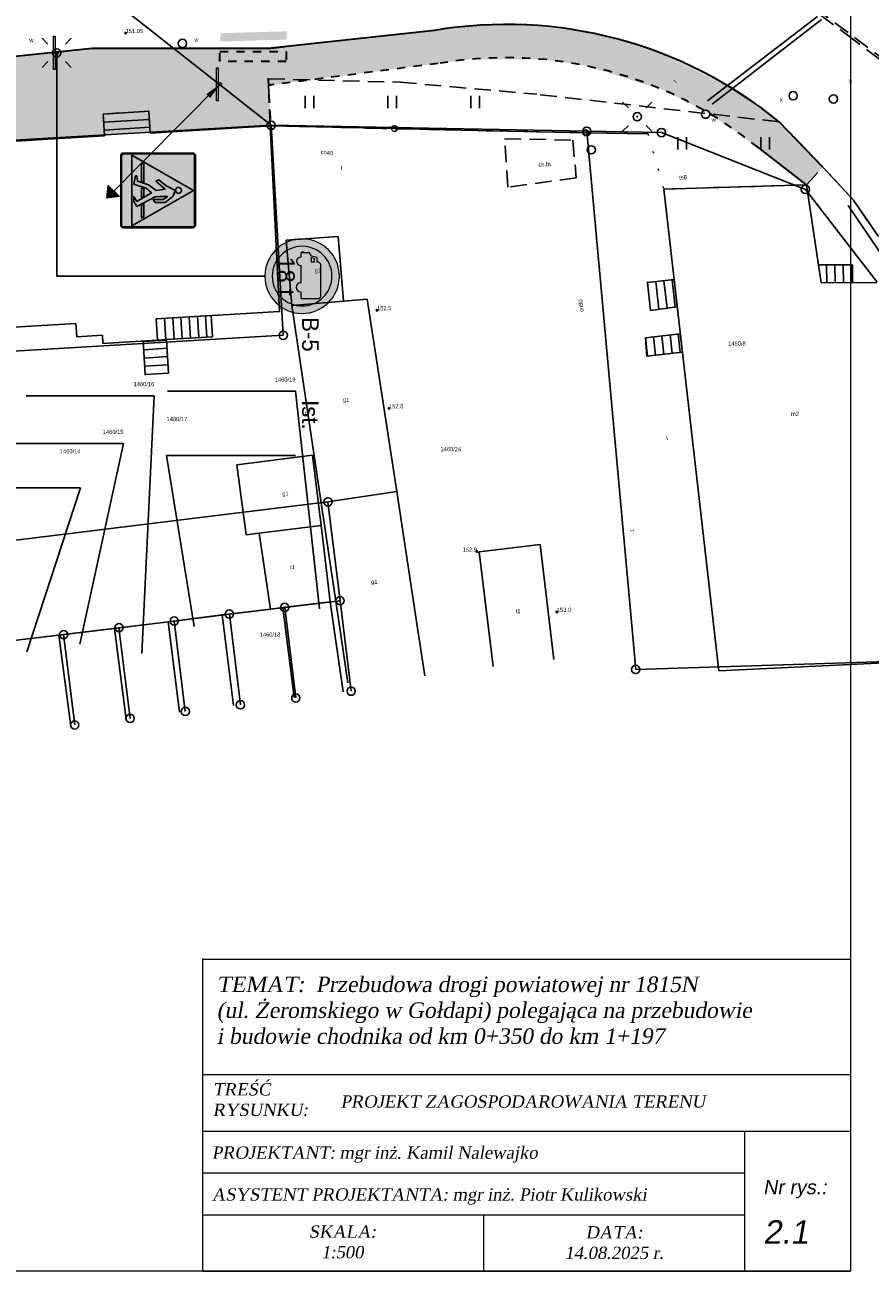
# Model space of a CAD drawing. Extents: x 7583285 to 7585126, y 6019995 to 6020809.
# Tile 45 of 54: x 7584459 to 7584510, y 6020644 to 6020719. Entities that reach past the tile are written whole.
import ezdxf
from ezdxf import colors
from ezdxf.entities.mleader import LeaderData, LeaderLine
from ezdxf.enums import TextEntityAlignment as Align
from ezdxf.math import Vec2, Vec3

# ---------------------------------------------------------------- set-up
doc = ezdxf.new("R2010")
doc.units = 0
doc.header["$MEASUREMENT"] = 0
for name, pattern in [('1_14', [1, 0, -1]), ('1_OTKC', [1.5, 1, -0.5]), ('1_OTKJ', [2, 1.5, -0.5]), ('1_OTKK', [0]), ('1_OTZI', [1.5, 1, -0.5]), ('1_OTZT', [1.5, 1, -0.5]), ('3', [1, 0.5, -0.5]), ('3_EGBN', [0]), ('3_EGBS', [0]), ('3_EGBSG', [0]), ('3_EGBU_A', [0]), ('4_SULO', [0])]:
    doc.linetypes.add(name, pattern=pattern)
doc.layers.get('0').update_dxf_attribs({"linetype": 'CONTINUOUS', "lineweight": 5})
for name, color, linetype, lineweight in [('0 Krawężnik ', 1, 'CONTINUOUS', 30), ('0 Krawężnik najazdowy', 6, 'CONTINUOUS', 30), ('0 obrzeże', 51, '3', 30), ('0 plytki integracyjne', 4, '3', 30), ('ARKUSZ2', 7, 'CONTINUOUS', 30), ('Dzialki', 3, 'CONTINUOUS', 25)]:
    doc.layers.add(name, color=color, linetype=linetype, lineweight=lineweight)
for name, color, linetype in [('0 ozn pionowe', 7, 'CONTINUOUS'), ('0 Ozn poziome', 7, 'CONTINUOUS'), ('EGBB_E_T_0', 7, 'CONTINUOUS'), ('EGBB_L_0', 36, '3_EGBU_A'), ('EGBC_L_0', 7, '3_EGBN'), ('EGBE_L_3', 7, '3_EGBS'), ('Numery_dzialek', 7, 'CONTINUOUS'), ('Numery_uzytkow', 3, 'CONTINUOUS'), ('OTK_E_T_1', 7, 'CONTINUOUS'), ('OTK_L_0', 7, '1_OTKJ'), ('OTK_L_1', 7, '1_OTKK'), ('OTK_L_2', 7, '1_OTKC'), ('OTO_L_0', 7, 'CONTINUOUS'), ('OTR_T_0', 7, 'CONTINUOUS'), ('OTR_T_1', 7, 'CONTINUOUS'), ('OTZ_L_3', 7, '1_OTZT'), ('Punkty', 7, 'CONTINUOUS'), ('SUCP_E_T_0', 212, 'CONTINUOUS'), ('SUE_T_3', 7, 'CONTINUOUS'), ('SUK_E_T_4', 36, 'CONTINUOUS'), ('SUK_T_3', 36, 'CONTINUOUS'), ('SUL_L_1', 7, '4_SULO'), ('SUP_E_T_1', 7, 'CONTINUOUS'), ('SUP_T_0', 7, 'CONTINUOUS'), ('SUP_T_2', 7, 'CONTINUOUS'), ('SUP_T_4', 7, 'CONTINUOUS'), ('SUTP_E_T_0', 30, 'CONTINUOUS')]:
    doc.layers.add(name, color=color, linetype=linetype)
doc.styles.add('Drogowy', font='Drogowa.ttf', dxfattribs={"height": 1})
doc.styles.add('Style-Arial I 0.17453', font='arial.ttf', dxfattribs={"oblique": 10})

# ---------------------------------------------------------------- blocks, each defined once
blk = doc.blocks.new('GRT')
at = {"linetype": 'Continuous'}
blk.add_circle((0, 0), 0.25, dxfattribs=at)
blk = doc.blocks.new('1_OTRN')
at = {"linetype": 'Continuous'}
blk.add_circle((0, 0), 0.045, dxfattribs=at)
blk = doc.blocks.new('1_OTRS')
at = {"linetype": 'Continuous'}
blk.add_circle((0, 0), 0.045, dxfattribs=at)
blk = doc.blocks.new('1_OTZT')
at = {"linetype": 'Continuous'}
for p, q in [((-0.2625, -0.375), (-0.2625, 0.375)), ((0.2625, -0.375), (0.2625, 0.375))]:
    blk.add_line(p, q, dxfattribs=at)
blk = doc.blocks.new('4_SUEO_W')
at = {"linetype": 'Continuous'}
for p, q in [((-0.5303, 0.5303), (-0.8839, 0.8839)), ((0.5303, 0.5303), (0.8839, 0.8839)), ((-0.5303, -0.5303), (-0.8839, -0.8839)), ((0.5303, -0.5303), (0.8839, -0.8839))]:
    blk.add_line(p, q, dxfattribs=at)
blk.add_circle((0, 0), 0.025, dxfattribs=at)
blk = doc.blocks.new('4_SUPP')
at = {"linetype": 'Continuous'}
blk.add_circle((0, 0), 0.25, dxfattribs=at)
blk = doc.blocks.new('4_SUKS')
at = {"linetype": 'Continuous'}
blk.add_circle((0, 0), 0.25, dxfattribs=at)
blk = doc.blocks.new('4_SUPK')
at = {"linetype": 'Continuous'}
blk.add_circle((0, 0), 0.25, dxfattribs=at)
blk = doc.blocks.new('4_SUPW')
at = {"linetype": 'Continuous'}
blk.add_circle((0, 0), 0.25, dxfattribs=at)
blk = doc.blocks.new('Słupek')
h = blk.add_hatch(color=256)
h.paths.add_polyline_path([(-50, -5), (0, -5), (50, -5), (50, -10), (-50, -10)])
h.paths.add_polyline_path([(5, 0, 1), (-5, 0, 1)])
at = {"color": 7}
blk.add_lwpolyline([(-50, -5), (50, -5), (50, -10), (-50, -10)], close=True, dxfattribs=at)
blk.add_circle((0, 0), 5, dxfattribs=at)
blk = doc.blocks.new('Arrow')
blk.add_hatch(color=0).paths.add_polyline_path([(-0.16, -0.2), (0, 0), (0.16, -0.2)])
at = {"color": 0, "lineweight": -2}
blk.add_lwpolyline([(-0.16, -0.2), (0, 0), (0.16, -0.2)], close=True, dxfattribs=at)
blk = doc.blocks.new('D-6_')
at = {"true_color": 0x000000}
h = blk.add_hatch(color=18, dxfattribs=at)
h.dxf.hatch_style = 1
edge = h.paths.add_edge_path()
edge.add_line((-369, 382), (242, 993))
edge = h.paths.add_edge_path()
edge.add_line((-242, 255), (369, 866))
at = {"true_color": 0xffffff}
h = blk.add_hatch(color=7, dxfattribs=at)
h.dxf.hatch_style = 1
h.paths.add_polyline_path([(-450, 30, 0.414214), (-420, 0), (0, 0), (420, 0, 0.414214), (450, 30), (450, 870, 0.414214), (420, 900), (-420, 900, 0.414214), (-450, 870)])
h.paths.add_polyline_path([(-441, 30, 0.414214), (-420, 9), (420, 9, 0.414214), (441, 30), (441, 870, 0.414214), (420, 891), (-420, 891, 0.414214), (-441, 870)], flags=16)
h.paths.add_polyline_path([(-390, 240), (-390, 795), (-240, 795), (-240, 613), (90, 613), (90, 878), (293, 878), (293, 22), (90, 22), (90, 422), (-240, 422), (-240, 240)], flags=0)
h.paths.add_polyline_path([(-382, 248), (-382, 788), (-247, 788), (-247, 613), (-247, 248)], flags=0)
at = {"true_color": 0x1d1d1d}
h = blk.add_hatch(color=250, dxfattribs=at)
h.dxf.hatch_style = 1
h.paths.add_polyline_path([(-420, 9), (420, 9, 0.414214), (441, 30), (441, 870, 0.414214), (420, 891), (-420, 891, 0.414214), (-441, 870), (-441, 30, 0.414214)])
at = {"true_color": 0xffffff}
h = blk.add_hatch(color=7, dxfattribs=at)
h.dxf.hatch_style = 1
h.paths.add_polyline_path([(-426, 135), (0, 876), (426, 135)])
at = {"true_color": 0x000000}
h = blk.add_hatch(color=18, dxfattribs=at)
h.dxf.hatch_style = 1
h.paths.add_polyline_path([(-175, 195), (-175, 177), (-74, 158), (-27, 306), (31, 373), (133, 194), (73, 157), (135, 157), (195, 192), (79, 414), (72, 481), (72, 565), (108, 517), (108, 393), (144, 414), (144, 535), (72, 628), (0, 661), (-54, 547), (-128, 461), (-111, 424), (-14, 535), (0, 427), (-67, 333), (-110, 204)])
h.paths.add_polyline_path([(-331, 252), (-317, 279), (-97, 279), (-106, 252)])
h.paths.add_polyline_path([(36, 697, 2.414214), (0, 661, 0.414214)])
h.paths.add_polyline_path([(162, 279), (176, 252), (331, 252), (317, 279)])
h.paths.add_polyline_path([(-33, 252), (-24, 279), (72, 279), (88, 252)])
at = {"color": 7, "true_color": 0xffffff}
for points in [[(-420, 0), (420, 0, 0.414214), (450, 30), (450, 870, 0.414214), (420, 900), (-420, 900, 0.414214), (-450, 870), (-450, 30, 0.414214)], [(-420, 9), (420, 9, 0.414214), (441, 30), (441, 870, 0.414214), (420, 891), (-420, 891, 0.414214), (-441, 870), (-441, 30, 0.414214), (-420, 9)]]:
    blk.add_lwpolyline(points, format="xyb", close=True, dxfattribs=at)
blk.add_lwpolyline([(-426, 135), (0, 876), (426, 135)], close=True, dxfattribs=at)
at = {"color": 18, "true_color": 0x000000}
for points in [[(-175, 195), (-175, 177), (-74, 158), (-27, 306), (31, 373), (133, 194), (73, 157), (135, 157), (195, 192), (79, 414), (72, 481), (72, 565), (108, 517), (108, 393), (144, 414), (144, 535), (72, 628), (0, 661), (-54, 547), (-128, 461), (-111, 424), (-14, 535), (0, 427), (-67, 333), (-110, 204)], [(-331, 252), (-317, 279), (-97, 279), (-106, 252)], [(-33, 252), (-24, 279), (72, 279), (88, 252)], [(162, 279), (176, 252), (331, 252), (317, 279)]]:
    blk.add_lwpolyline(points, close=True, dxfattribs=at)
blk.add_lwpolyline([(36, 697, 2.414214), (0, 661, 0.414214)], format="xyb", close=True, dxfattribs=at)
blk = doc.blocks.new('P_Opis_Pionowe')
for tag, p in [('Symbol', (0, 0)), ('Stan', (5, 0))]:
    blk.add_attdef(tag, p, '', height=1)
at = {"flags": 1}
for tag, p in [('Wielkość', (0, -1.2)), ('Odblaskowość', (0, -2.4)), ('Dodatkowe', (0, -3.6))]:
    blk.add_attdef(tag, p, '', height=1, dxfattribs=at)
blk = doc.blocks.new('B-5Masa_')
at = {"true_color": 0x4c4c4c}
h = blk.add_hatch(color=251, dxfattribs=at)
h.dxf.hatch_style = 1
h.paths.add_polyline_path([(-450, 450, 1), (450, 450, 1)])
h.paths.add_polyline_path([(-360, 450, 1), (360, 450, 1)], flags=16)
h.paths.add_polyline_path([(-293, 450), (-293, 461), (-281, 461), (-281, 540), (-241, 562), (-226, 630), (-169, 630), (-169, 653), (-146, 675), (248, 675), (270, 653), (270, 433), (191, 433, -1), (79, 433), (-129, 433, -1), (-231, 433), (-281, 433), (-281, 450)], flags=0)
h.paths.add_polyline_path([(-226, 562), (-219, 596), (-169, 596), (-169, 562)], flags=0)
at = {"true_color": 0xffffff}
h = blk.add_hatch(color=7, dxfattribs=at)
h.paths.add_polyline_path([(-360, 450, 1), (360, 450, 1)])
h.paths.add_polyline_path([(-293, 461), (-293, 450), (-281, 450), (-281, 433), (-231, 433, 1), (-129, 433), (79, 433, 1), (191, 433), (270, 433), (270, 653), (248, 675), (-146, 675), (-169, 653), (-169, 630), (-226, 630), (-241, 562), (-281, 540), (-281, 461)], flags=16)
h.paths.add_polyline_path([(-226, 562), (-219, 596), (-169, 596), (-169, 562)], flags=0)
at = {"true_color": 0x000000}
h = blk.add_hatch(color=18, dxfattribs=at)
h.paths.add_polyline_path([(-293, 461), (-293, 450), (-281, 450), (-281, 433), (-231, 433, 1), (-129, 433), (79, 433, 1), (191, 433), (270, 433), (270, 653), (248, 675), (-146, 675), (-169, 653), (-169, 630), (-226, 630), (-241, 562), (-281, 540), (-281, 461)])
h.paths.add_polyline_path([(-226, 562), (-219, 596), (-169, 596), (-169, 562)], flags=16)
at = {"color": 251, "true_color": 0x4c4c4c}
blk.add_lwpolyline([(450, 450, 1), (-450, 450, 1)], format="xyb", close=True, dxfattribs=at)
at = {"color": 7, "true_color": 0xffffff}
for points in [[(360, 450, 1), (-360, 450, 1)], [(-293, 461), (-293, 450), (-281, 450), (-281, 433), (-231, 433, 1), (-129, 433), (79, 433, 1), (191, 433), (270, 433), (270, 653), (248, 675), (-146, 675), (-169, 653), (-169, 630), (-226, 630), (-241, 562), (-281, 540), (-281, 461)]]:
    blk.add_lwpolyline(points, format="xyb", close=True, dxfattribs=at)
blk.add_lwpolyline([(-226, 562), (-219, 596), (-169, 596), (-169, 562)], close=True, dxfattribs=at)
at = {"color": 18, "true_color": 0x000000, "style": 'Drogowy'}
blk.add_attdef('5t', text='', height=210, dxfattribs=at).set_placement((0, 150), align=Align.CENTER)

msp = doc.modelspace()

# ---------------------------------------------------------------- hatches: boundary and pattern name
at = {"lineweight": 30}
h = msp.add_hatch(color=256, dxfattribs=at)
h.dxf.hatch_style = 1
h.set_gradient(color1=(255, 255, 127), color2=(239, 239, 119), one_color=1, tint=0.47)
h.paths.add_polyline_path([(7584471.745, 6020725.994), (7584475.173, 6020726.246), (7584475.173, 6020726.63), (7584475.173, 6020726.846), (7584471.197, 6020726.556), (7584471.267, 6020725.959)])
h.paths.add_polyline_path([(7585000.114, 6020733.415), (7585002.106, 6020733.665), (7585002.081, 6020734.264), (7585000.042, 6020734.009), (7585000.114, 6020733.415)])
h.paths.add_polyline_path([(7584471.17, 6020717.265), (7584471.17, 6020716.665), (7584475.17, 6020716.665), (7584475.17, 6020717.265)])
h.paths.add_polyline_path([(7585001.131, 6020725.027), (7585002.99, 6020725.258), (7585002.918, 6020725.848), (7585002.918, 6020725.848), (7585001.059, 6020725.621), (7585001.131, 6020725.027)])
h.paths.add_polyline_path([(7584999.155, 6020733.294), (7585000.114, 6020733.415), (7585000.042, 6020734.009), (7584999.105, 6020733.892)])
h.paths.add_polyline_path([(7585000.476, 6020725.55), (7585000.549, 6020724.955), (7585001.131, 6020725.027), (7585001.059, 6020725.621)])
h = msp.add_hatch(color=256, dxfattribs=at)
h.dxf.hatch_style = 1
h.set_gradient(color1=(173, 173, 173), color2=(184, 184, 184), one_color=1, tint=0.65, name='CYLINDER')
h.paths.add_polyline_path([(7584474.098, 6020717.46), (7584487.236, 6020718.875), (7584493.93, 6020718.38), (7584497.68, 6020717.2), (7584501.8, 6020715.218), (7584504.92, 6020713.03), (7584503.793, 6020711.39), (7584500.774, 6020713.501), (7584497.96, 6020714.94), (7584493.291, 6020716.409), (7584490.607, 6020716.805), (7584486.277, 6020716.805), (7584484.346, 6020716.555), (7584474.156, 6020715.237), (7584474.098, 6020717.46)])
h.paths.add_polyline_path([(7584489.648, 6020718.875), (7584493.208, 6020718.464, -0.002508), (7584493.464, 6020718.414), (7584487.236, 6020718.875)])
at = {"lineweight": -2}
h = msp.add_hatch(color=256, dxfattribs=at)
h.dxf.hatch_style = 1
h.set_gradient(color1=(173, 173, 173), color2=(171, 171, 171), one_color=1, tint=0.59, name='CYLINDER')
edge = h.paths.add_edge_path()
edge.add_line((7584427.586, 6020713.764), (7584430.033, 6020714.028))
edge.add_line((7584430.033, 6020714.028), (7584430.209, 6020712.398))
edge.add_line((7584430.209, 6020712.398), (7584434.064, 6020712.801))
edge.add_line((7584434.064, 6020712.801), (7584434.24, 6020711.12))
edge.add_line((7584434.24, 6020711.12), (7584427.819, 6020711.607))
edge.add_line((7584427.819, 6020711.607), (7584427.588, 6020713.753))
h.paths.add_polyline_path([(7584433.96, 6020714.4), (7584463.48, 6020717.45), (7584474.098, 6020717.46), (7584474.219, 6020712.817), (7584449.874, 6020711.396), (7584449.85, 6020711.67), (7584449.84, 6020711.84), (7584449.81, 6020712.34), (7584449.78, 6020712.84), (7584447.03, 6020712.67), (7584447.064, 6020712.17), (7584447.11, 6020711.501), (7584447.1, 6020711.5), (7584447.123, 6020711.235), (7584445.683, 6020711.151), (7584443.68, 6020711.036), (7584441.966, 6020712.209, 0.151193), (7584442.01, 6020712.35, 6.614082), (7584441.966, 6020712.209), (7584443.68, 6020711.036), (7584439.919, 6020710.82, 0.929955), (7584439.421, 6020710.816), (7584434.999, 6020711.104, 0.016239), (7584435, 6020711.12, 0.965506), (7584434.501, 6020711.138), (7584434.236, 6020711.156)])
h.paths.add_polyline_path([(7584456.35, 6020714.268), (7584456.383, 6020713.769), (7584457.63, 6020713.852), (7584457.597, 6020714.351)], flags=16)
h.paths.add_polyline_path([(7584447.855, 6020713.252), (7584447.858, 6020712.877), (7584448.858, 6020712.884), (7584448.855, 6020713.259)], flags=16)
h.paths.add_polyline_path([(7584447.965, 6020712.94, 1), (7584447.875, 6020712.94, 1)], flags=0)
at = {"lineweight": 30}
h = msp.add_hatch(color=256, dxfattribs=at)
h.dxf.hatch_style = 1
h.set_gradient(color1=(173, 173, 173), color2=(155, 155, 155), one_color=1, tint=0.51)
h.paths.add_polyline_path([(7584468.393, 6020717.455), (7584474.098, 6020717.46), (7584474.1, 6020715.63), (7584474.208, 6020713.062, 0.165084), (7584474.074, 6020712.975), (7584468.393, 6020717.455)])
h = msp.add_hatch(color=256, dxfattribs=at)
h.dxf.hatch_style = 1
h.set_gradient(color1=(204, 102, 102), color2=(155, 77, 77), one_color=1, tint=0.47)
h.paths.add_polyline_path([(7584504.92, 6020713.03), (7584507.56, 6020710.3), (7584506.58, 6020709.23), (7584503.817, 6020711.371), (7584503.817, 6020711.425), (7584504.92, 6020713.03)])
at = {"layer": '0 Ozn poziome', "lineweight": 30}
msp.add_hatch(color=256, dxfattribs=at).paths.add_polyline_path([(7584471.21, 6020717.875), (7584475.209, 6020717.987), (7584475.209, 6020718.488), (7584471.21, 6020718.375)])

# ---------------------------------------------------------------- linework, layer by layer
at = {"lineweight": 0, "transparency": 16777216}
for p, q in [((7584470.139, 6020662.555), (7584470.139, 6020643.695)), ((7584470.139, 6020662.51), (7584509.239, 6020662.51)), ((7584470.139, 6020662.51), (7584509.239, 6020662.51)), ((7584470.139, 6020662.51), (7584509.239, 6020662.51)), ((7584470.139, 6020662.51), (7584509.239, 6020662.51)), ((7584509.239, 6020662.51), (7584509.239, 6020643.695)), ((7584509.239, 6020662.51), (7584509.239, 6020643.695)), ((7584509.239, 6020662.51), (7584509.239, 6020643.695)), ((7584509.239, 6020662.51), (7584509.239, 6020643.695)), ((7584470.139, 6020660.23), (7584470.139, 6020643.695)), ((7584470.139, 6020655.545), (7584509.239, 6020655.545)), ((7584470.139, 6020652.14), (7584509.239, 6020652.14)), ((7584502.833, 6020652.14), (7584502.833, 6020647.088)), ((7584502.833, 6020651.084), (7584502.833, 6020647.088)), ((7584502.833, 6020651.084), (7584502.833, 6020647.088)), ((7584502.833, 6020651.084), (7584502.833, 6020647.088)), ((7584502.833, 6020651.084), (7584502.833, 6020647.088)), ((7584502.833, 6020651.084), (7584502.833, 6020647.088)), ((7584502.833, 6020651.084), (7584502.833, 6020647.088)), ((7584502.833, 6020651.084), (7584502.833, 6020647.088)), ((7584470.139, 6020649.614), (7584502.833, 6020649.614)), ((7584470.139, 6020647.088), (7584494.851, 6020647.088)), ((7584470.139, 6020647.088), (7584494.851, 6020647.088)), ((7584470.139, 6020647.088), (7584494.851, 6020647.088)), ((7584470.139, 6020647.088), (7584494.851, 6020647.088)), ((7584470.139, 6020647.088), (7584494.851, 6020647.088)), ((7584470.139, 6020647.088), (7584494.851, 6020647.088)), ((7584470.139, 6020647.088), (7584494.851, 6020647.088)), ((7584470.139, 6020647.088), (7584494.851, 6020647.088)), ((7584470.139, 6020647.088), (7584494.851, 6020647.088)), ((7584470.139, 6020647.088), (7584494.851, 6020647.088)), ((7584470.139, 6020647.088), (7584494.851, 6020647.088)), ((7584470.139, 6020647.088), (7584502.833, 6020647.088)), ((7584487.094, 6020647.088), (7584487.094, 6020643.695)), ((7584487.094, 6020647.088), (7584487.094, 6020643.695)), ((7584487.094, 6020647.088), (7584487.094, 6020643.695)), ((7584487.094, 6020647.088), (7584487.094, 6020643.695)), ((7584502.833, 6020647.088), (7584502.833, 6020643.695)), ((7584470.139, 6020643.695), (7584509.239, 6020643.695))]:
    msp.add_line(p, q, dxfattribs=at)
at = {"lineweight": 9}
msp.add_lwpolyline([(7584509.239, 6020643.695), (7584299.239, 6020643.695), (7584299.239, 6020792.195), (7584509.239, 6020792.195), (7584509.239, 6020643.695)], dxfattribs=at)
at = {"layer": '0 Krawężnik ', "lineweight": 30}
msp.add_line((7584484.131, 6020718.544), (7584474.098, 6020717.46), dxfattribs=at)
msp.add_arc((7584488.442, 6020692.851), 26.052, 50.76554, 99.52499, dxfattribs=at)
at = {"layer": '0 Krawężnik najazdowy'}
for p, q in [((7584463.48, 6020717.45), (7584433.96, 6020714.4)), ((7584474.098, 6020717.46), (7584463.48, 6020717.45))]:
    msp.add_line(p, q, dxfattribs=at)
at = {"layer": '0 Krawężnik najazdowy', "lineweight": 30}
for p, q in [((7584474.098, 6020717.46), (7584475.092, 6020717.568)), ((7584507.56, 6020710.3), (7584504.92, 6020713.03)), ((7584506.58, 6020709.23), (7584503.522, 6020711.6))]:
    msp.add_line(p, q, dxfattribs=at)
at = {"layer": '0 Krawężnik najazdowy', "linetype": '1_OTZI', "lineweight": 35}
msp.add_line((7584507.56, 6020710.3), (7584504.92, 6020713.03), dxfattribs=at)
at = {"layer": '0 obrzeże', "lineweight": 30}
for p, q in [((7584484.346, 6020716.555), (7584474.1, 6020715.229)), ((7584474.098, 6020715.671), (7584474.219, 6020712.817))]:
    msp.add_line(p, q, dxfattribs=at)
msp.add_arc((7584488.442, 6020692.851), 24.052, 50.76554, 99.52499, dxfattribs=at)
at = {"layer": '0 plytki integracyjne', "lineweight": 30}
for p, q in [((7584471.173, 6020716.676), (7584471.173, 6020717.276)), ((7584471.173, 6020717.276), (7584475.173, 6020717.276)), ((7584475.173, 6020717.276), (7584475.173, 6020716.676)), ((7584475.173, 6020716.676), (7584471.173, 6020716.676))]:
    msp.add_line(p, q, dxfattribs=at)
at = {"layer": 'Dzialki'}
for p, q in [((7584452.41, 6020730.06), (7584474.27, 6020712.82)), ((7584474.27, 6020712.82), (7584439.67, 6020710.8)), ((7584475, 6020700.15), (7584474.27, 6020712.82)), ((7584474.27, 6020712.82), (7584493.32, 6020712.46)), ((7584493.32, 6020712.46), (7584497.82, 6020712.38)), ((7584496.27, 6020679.99), (7584493.32, 6020712.46)), ((7584497.82, 6020712.38), (7584506.51, 6020708.95)), ((7584506.51, 6020708.95), (7584510.83, 6020703.36)), ((7584440.3, 6020698.12), (7584475, 6020700.15)), ((7584444.34, 6020686.01), (7584477.7, 6020690.1)), ((7584477.7, 6020690.1), (7584478.43, 6020684.14)), ((7584478.43, 6020684.14), (7584475.09, 6020683.73)), ((7584479.1, 6020678.68), (7584478.43, 6020684.14)), ((7584471.75, 6020683.33), (7584468.42, 6020682.91)), ((7584475.09, 6020683.73), (7584471.75, 6020683.33)), ((7584472.42, 6020677.86), (7584471.75, 6020683.33)), ((7584475.76, 6020678.27), (7584475.09, 6020683.73)), ((7584465.09, 6020682.51), (7584461.75, 6020682.09)), ((7584468.42, 6020682.91), (7584465.09, 6020682.51)), ((7584465.76, 6020677.04), (7584465.09, 6020682.51)), ((7584469.09, 6020677.46), (7584468.42, 6020682.91)), ((7584461.75, 6020682.09), (7584458.41, 6020681.69)), ((7584462.42, 6020676.64), (7584461.75, 6020682.09)), ((7584513.56, 6020680.54), (7584496.27, 6020679.99))]:
    msp.add_line(p, q, dxfattribs=at)
at = {"layer": 'EGBB_L_0', "linetype": '3_EGBU_A'}
for p, q in [((7584466.95, 6020712.7), (7584464.2, 6020712.53)), ((7584464.2, 6020712.53), (7584464.22, 6020712.19)), ((7584466.97, 6020712.35), (7584466.95, 6020712.7)), ((7584474.22, 6020712.79), (7584466.97, 6020712.35)), ((7584474.77, 6020701.59), (7584474.22, 6020712.79)), ((7584464.22, 6020712.19), (7584449.88, 6020711.32)), ((7584497.97, 6020708.97), (7584506.58, 6020709.23)), ((7584501.29, 6020679.91), (7584497.97, 6020708.97)), ((7584506.58, 6020709.23), (7584507.45, 6020703.32)), ((7584475.18, 6020705.89), (7584478.31, 6020706.12)), ((7584475.51, 6020701.94), (7584475.18, 6020705.89)), ((7584478.31, 6020706.12), (7584478.64, 6020702.21)), ((7584507.45, 6020703.32), (7584510.82, 6020703.34)), ((7584475.51, 6020701.94), (7584478.64, 6020702.21)), ((7584477.28, 6020690.04), (7584475.51, 6020701.94)), ((7584478.64, 6020702.21), (7584480.07, 6020702.34)), ((7584480.07, 6020702.34), (7584481.85, 6020690.72)), ((7584467.33, 6020701.14), (7584474.77, 6020701.59)), ((7584467.41, 6020699.85), (7584467.33, 6020701.14)), ((7584443.58, 6020699.74), (7584462.49, 6020700.86)), ((7584462.49, 6020700.86), (7584462.54, 6020700.06)), ((7584462.54, 6020700.06), (7584464.09, 6020700.15)), ((7584464.09, 6020700.15), (7584464.12, 6020699.65)), ((7584464.12, 6020699.65), (7584467.41, 6020699.85)), ((7584472.2, 6020692.33), (7584476.76, 6020692.92)), ((7584476.76, 6020692.92), (7584477.28, 6020688.68)), ((7584472.76, 6020688.11), (7584472.2, 6020692.33)), ((7584477.28, 6020690.04), (7584481.85, 6020690.72)), ((7584481.85, 6020690.72), (7584483.09, 6020682.62)), ((7584478.49, 6020681.94), (7584477.28, 6020690.04)), ((7584477.28, 6020688.68), (7584473.55, 6020688.22)), ((7584477.84, 6020684.07), (7584477.28, 6020688.68)), ((7584473.55, 6020688.22), (7584472.76, 6020688.11)), ((7584473.55, 6020688.22), (7584474.23, 6020683.63)), ((7584490.51, 6020687.52), (7584486.82, 6020687.08)), ((7584486.82, 6020687.08), (7584487.66, 6020680.16)), ((7584491.33, 6020680.6), (7584490.51, 6020687.52)), ((7584474.97, 6020683.72), (7584477.84, 6020684.07)), ((7584477.84, 6020684.07), (7584478.61, 6020678.64)), ((7584468.05, 6020682.86), (7584471.32, 6020683.28)), ((7584471.32, 6020683.28), (7584474.23, 6020683.63)), ((7584474.23, 6020683.63), (7584474.97, 6020683.72)), ((7584461.47, 6020682.06), (7584464.81, 6020682.47)), ((7584464.81, 6020682.47), (7584468.05, 6020682.86)), ((7584483.09, 6020682.62), (7584483.55, 6020679.61)), ((7584458.41, 6020681.69), (7584461.47, 6020682.06)), ((7584478.9, 6020679.19), (7584478.49, 6020681.94)), ((7584513.75, 6020680.52), (7584501.29, 6020679.91))]:
    msp.add_line(p, q, dxfattribs=at)
at = {"layer": 'EGBC_L_0', "linetype": '3_EGBN'}
for p, q in [((7584474.97, 6020683.72), (7584477.84, 6020684.07)), ((7584477.84, 6020684.07), (7584478.61, 6020678.64)), ((7584468.05, 6020682.86), (7584471.32, 6020683.28)), ((7584471.32, 6020683.28), (7584474.23, 6020683.63)), ((7584471.32, 6020683.28), (7584471.99, 6020677.81)), ((7584474.23, 6020683.63), (7584474.97, 6020683.72)), ((7584474.97, 6020683.72), (7584475.67, 6020678.29)), ((7584461.47, 6020682.06), (7584464.81, 6020682.47)), ((7584464.81, 6020682.47), (7584468.05, 6020682.86)), ((7584464.81, 6020682.47), (7584465.53, 6020677)), ((7584468.05, 6020682.86), (7584468.75, 6020677.41)), ((7584458.41, 6020681.69), (7584461.47, 6020682.06)), ((7584461.47, 6020682.06), (7584462.18, 6020676.57))]:
    msp.add_line(p, q, dxfattribs=at)
at = {"layer": 'EGBE_L_3', "linetype": '3_EGBS'}
for p, q in [((7584466.89, 6020713.67), (7584464.14, 6020713.5)), ((7584464.14, 6020713.5), (7584464.2, 6020712.53)), ((7584466.92, 6020713.17), (7584464.17, 6020713)), ((7584464.2, 6020712.53), (7584466.95, 6020712.7)), ((7584507.45, 6020703.32), (7584507.29, 6020704.4)), ((7584507.79, 6020704.4), (7584507.8, 6020703.33)), ((7584508.29, 6020704.4), (7584508.3, 6020703.33)), ((7584508.79, 6020704.4), (7584508.8, 6020703.33)), ((7584509.29, 6020704.41), (7584509.3, 6020703.33)), ((7584509.35, 6020704.41), (7584509.35, 6020703.33)), ((7584497.48, 6020703.39), (7584497.66, 6020701.71)), ((7584497.97, 6020703.44), (7584498.16, 6020701.78)), ((7584498.47, 6020703.5), (7584498.66, 6020701.84)), ((7584498.59, 6020703.51), (7584498.78, 6020701.86)), ((7584497.17, 6020701.65), (7584496.98, 6020703.33)), ((7584509.35, 6020703.33), (7584507.45, 6020703.32)), ((7584467.33, 6020701.14), (7584467.41, 6020699.85)), ((7584467.41, 6020699.85), (7584467.33, 6020701.14)), ((7584467.83, 6020701.17), (7584467.91, 6020699.89)), ((7584468.33, 6020701.21), (7584468.41, 6020699.92)), ((7584468.83, 6020701.24), (7584468.91, 6020699.95)), ((7584469.33, 6020701.27), (7584469.41, 6020699.98)), ((7584469.83, 6020701.3), (7584469.91, 6020700.01)), ((7584470.32, 6020701.33), (7584470.4, 6020700.04)), ((7584470.66, 6020701.35), (7584470.74, 6020700.06)), ((7584498.78, 6020701.86), (7584497.17, 6020701.65)), ((7584466.55, 6020699.78), (7584467.96, 6020699.86)), ((7584467.41, 6020699.85), (7584466.55, 6020699.8)), ((7584467.96, 6020699.89), (7584467.41, 6020699.85)), ((7584470.74, 6020700.06), (7584467.96, 6020699.89)), ((7584468.08, 6020697.87), (7584467.96, 6020699.89)), ((7584496.85, 6020700), (7584496.98, 6020698.89)), ((7584496.94, 6020698.89), (7584496.85, 6020700)), ((7584497.35, 6020700.06), (7584497.47, 6020698.95)), ((7584497.84, 6020700.11), (7584497.97, 6020699.01)), ((7584498.34, 6020700.17), (7584498.47, 6020699.07)), ((7584498.84, 6020700.23), (7584498.96, 6020699.13)), ((7584498.96, 6020700.24), (7584499.09, 6020699.14)), ((7584466.58, 6020699.28), (7584467.99, 6020699.37)), ((7584466.61, 6020698.78), (7584468.02, 6020698.87)), ((7584499.09, 6020699.14), (7584496.94, 6020698.89)), ((7584466.64, 6020698.28), (7584468.05, 6020698.37)), ((7584466.67, 6020697.78), (7584468.08, 6020697.87))]:
    msp.add_line(p, q, dxfattribs=at)
at = {"layer": 'EGBE_L_3', "linetype": '3_EGBSG'}
for p, q in [((7584466.95, 6020712.7), (7584466.89, 6020713.67)), ((7584507.29, 6020704.4), (7584509.35, 6020704.41)), ((7584496.98, 6020703.33), (7584498.59, 6020703.51)), ((7584467.33, 6020701.14), (7584470.66, 6020701.35)), ((7584466.55, 6020699.8), (7584466.67, 6020697.78)), ((7584496.85, 6020700), (7584498.96, 6020700.24))]:
    msp.add_line(p, q, dxfattribs=at)
at = {"layer": 'EGBE_L_3', "linetype": '3_EGBS'}
for p in [(7584466.89, 6020713.67), (7584507.29, 6020704.4), (7584496.98, 6020703.33), (7584466.67, 6020697.78)]:
    msp.add_point(p, dxfattribs=at)
at = {"layer": 'Numery_dzialek', "linetype": 'Continuous'}
for p, q in [((7584468.014, 6020696.772), (7584475.741, 6020696.772)), ((7584477.181, 6020683.653), (7584475.741, 6020696.772)), ((7584459.489, 6020696.494), (7584467.216, 6020696.494)), ((7584466.465, 6020680.944), (7584467.216, 6020696.494)), ((7584457.572, 6020693.622), (7584465.362, 6020693.622)), ((7584462.733, 6020681.521), (7584465.362, 6020693.622)), ((7584469.632, 6020682.58), (7584467.957, 6020692.891)), ((7584467.957, 6020692.891), (7584475.747, 6020692.891)), ((7584454.914, 6020690.945), (7584462.768, 6020690.945)), ((7584459.524, 6020681.046), (7584462.768, 6020690.945))]:
    msp.add_line(p, q, dxfattribs=at)
at = {"layer": 'OTK_L_0', "linetype": '1_OTKJ'}
for p, q in [((7584507, 6020719.79), (7584513.74, 6020714.73)), ((7584449.41, 6020716.02), (7584463.48, 6020717.45)), ((7584463.48, 6020717.45), (7584473.97, 6020717.46)), ((7584504.92, 6020713.03), (7584507.56, 6020710.3)), ((7584507.56, 6020710.3), (7584509.42, 6020708.3)), ((7584509.42, 6020708.3), (7584510.91, 6020706.11))]:
    msp.add_line(p, q, dxfattribs=at)
at = {"layer": 'OTK_L_1', "linetype": '1_OTKK'}
for p, q in [((7584449.41, 6020716.02), (7584463.48, 6020717.45)), ((7584463.48, 6020717.45), (7584473.97, 6020717.46)), ((7584504.92, 6020713.03), (7584507.56, 6020710.3)), ((7584507.56, 6020710.3), (7584509.42, 6020708.3)), ((7584509.42, 6020708.3), (7584510.91, 6020706.11))]:
    msp.add_line(p, q, dxfattribs=at)
at = {"layer": 'OTK_L_2', "linetype": '1_OTKC'}
for p, q in [((7584507.08, 6020719.91), (7584513.85, 6020714.83)), ((7584463.48, 6020717.45), (7584449.41, 6020716.02)), ((7584473.97, 6020717.46), (7584463.48, 6020717.45)), ((7584474.22, 6020712.79), (7584474.1, 6020715.63)), ((7584464.14, 6020713.5), (7584466.89, 6020713.67)), ((7584464.2, 6020712.53), (7584464.14, 6020713.5)), ((7584466.89, 6020713.67), (7584466.95, 6020712.7)), ((7584464.22, 6020712.19), (7584464.2, 6020712.53)), ((7584466.95, 6020712.7), (7584466.97, 6020712.35)), ((7584466.97, 6020712.35), (7584474.22, 6020712.79)), ((7584449.88, 6020711.32), (7584464.22, 6020712.19)), ((7584488.36, 6020712.01), (7584492.47, 6020711.92)), ((7584488.55, 6020709.09), (7584488.36, 6020712.01)), ((7584492.47, 6020711.92), (7584492.68, 6020709.65)), ((7584492.68, 6020709.65), (7584488.55, 6020709.09))]:
    msp.add_line(p, q, dxfattribs=at)
at = {"layer": 'OTO_L_0'}
for p, q in [((7584474.22, 6020712.79), (7584481.71, 6020712.62)), ((7584481.71, 6020712.62), (7584485.76, 6020712.52)), ((7584485.76, 6020712.52), (7584493.26, 6020712.37)), ((7584493.26, 6020712.37), (7584497.02, 6020712.3)), ((7584511.15, 6020704.97), (7584509.09, 6020707.99))]:
    msp.add_line(p, q, dxfattribs=at)
for centre in [(7584481.71, 6020712.62), (7584493.26, 6020712.37)]:
    msp.add_circle(centre, 0.17, dxfattribs=at)
at = {"layer": 'OTZ_L_3', "linetype": '1_OTZI'}
for p, q in [((7584474.1, 6020715.63), (7584482.05, 6020715.42)), ((7584474.22, 6020712.79), (7584474.1, 6020715.63)), ((7584482.05, 6020715.42), (7584490.31, 6020714.69)), ((7584504.92, 6020713.03), (7584490.31, 6020714.69)), ((7584480.97, 6020712.63), (7584474.22, 6020712.79)), ((7584485.76, 6020712.52), (7584480.97, 6020712.63)), ((7584485.76, 6020712.52), (7584497.02, 6020712.3)), ((7584507.56, 6020710.3), (7584504.92, 6020713.03)), ((7584506.58, 6020709.23), (7584507.56, 6020710.3)), ((7584497.97, 6020708.97), (7584506.58, 6020709.23))]:
    msp.add_line(p, q, dxfattribs=at)
at = {"layer": 'OTZ_L_3', "linetype": '1_14'}
msp.add_line((7584497.02, 6020712.3), (7584497.97, 6020708.97), dxfattribs=at)
at = {"layer": 'SUL_L_1', "linetype": '4_SULO'}
for p, q in [((7584500.6, 6020714.3), (7584507.24, 6020719.38)), ((7584500.88, 6020714.1), (7584507.47, 6020719.21))]:
    msp.add_line(p, q, dxfattribs=at)

# ---------------------------------------------------------------- block references
for name, p, xscale, yscale, zscale, rotation in [('Słupek', (7584461.33, 6020717.19), 0.02, 0.02, 0.02, 270), ('Słupek', (7584471.184, 6020715.295), 0.02, 0.02, 0.02, 270), ('Arrow', (7584464.362, 6020708.432), 3, 3, 3, 135.1698226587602)]:
    msp.add_blockref(name, p, dxfattribs=dict(xscale=xscale, yscale=yscale, zscale=zscale, rotation=rotation))
at = {"xscale": 0.005, "yscale": 0.005, "zscale": 0.005, "rotation": 270}
msp.add_blockref('B-5Masa_', (7584473.891, 6020703.718), dxfattribs=at).add_auto_attribs({'5t': '18 t'})
at = {"rotation": 270}
msp.add_blockref('P_Opis_Pionowe', (7584476.141, 6020701.243), dxfattribs=at).add_auto_attribs({'Symbol': 'B-5', 'Stan': 'Ist.'})
at = {"layer": '0 ozn pionowe', "linetype": 'ByBlock', "xscale": 0.005, "yscale": 0.005, "zscale": 0.005, "rotation": 270}
msp.add_blockref('D-6_', (7584465.197, 6020708.891), dxfattribs=at)
at = {"layer": 'OTR_T_0', "rotation": 0.413872}
msp.add_blockref('1_OTRS', (7584465.49, 6020718.38), dxfattribs=at)
at = {"layer": 'OTR_T_1', "rotation": 0.413872}
for p in [(7584480.66, 6020701.66), (7584481.39, 6020695.74), (7584486.69, 6020687.1), (7584491.51, 6020683.46)]:
    msp.add_blockref('1_OTRN', p, dxfattribs=at)
at = {"layer": 'OTZ_L_3'}
for p in [(7584476.58, 6020714.23), (7584481.58, 6020714.23), (7584486.58, 6020714.23), (7584499.08, 6020711.73), (7584504.08, 6020711.73)]:
    msp.add_blockref('1_OTZT', p, dxfattribs=at)
at = {"layer": 'Punkty'}
for p in [(7584474.27, 6020712.82), (7584493.32, 6020712.46), (7584497.82, 6020712.38), (7584506.51, 6020708.95), (7584475, 6020700.15), (7584477.7, 6020690.1), (7584475.09, 6020683.73), (7584478.43, 6020684.14), (7584468.42, 6020682.91), (7584471.75, 6020683.33), (7584461.75, 6020682.09), (7584465.09, 6020682.51), (7584496.27, 6020679.99), (7584479.1, 6020678.68), (7584472.42, 6020677.86), (7584475.76, 6020678.27), (7584465.76, 6020677.04), (7584469.09, 6020677.46), (7584462.42, 6020676.64)]:
    msp.add_blockref('GRT', p, dxfattribs=at)
at = {"layer": 'SUE_T_3'}
for name, p in [('4_SUEO_W', (7584461.33, 6020717.19)), ('4_SUPP', (7584461.33, 6020717.19)), ('4_SUEO_W', (7584496.36, 6020713.34)), ('4_SUPP', (7584496.36, 6020713.34))]:
    msp.add_blockref(name, p, dxfattribs=at)
at = {"layer": 'SUK_T_3'}
for p in [(7584505.77, 6020714.6), (7584508.2, 6020714.41)]:
    msp.add_blockref('4_SUKS', p, dxfattribs=at)
at = {"layer": 'SUP_T_0'}
msp.add_blockref('4_SUPK', (7584493.59, 6020711.34), dxfattribs=at)
at = {"layer": 'SUP_T_2'}
for p in [(7584461.33, 6020717.19), (7584496.36, 6020713.34)]:
    msp.add_blockref('4_SUPP', p, dxfattribs=at)
at = {"layer": 'SUP_T_4', "rotation": 0.413872}
for p in [(7584468.92, 6020717.76), (7584500.49, 6020713.49)]:
    msp.add_blockref('4_SUPW', p, dxfattribs=at)

# ---------------------------------------------------------------- texts
at = {"lineweight": 0, "transparency": 16777216, "attachment_point": 1, "style": 'Style-Arial I 0.17453'}
for s, insert, char_height, width in [('\\A1;\\pxsm1,qj;{\\fPalatino Linotype|b0|i0|c0|p39;TEMAT:  Przebudowa drogi powiatowej nr 1815N \\P(ul. Żeromskiego w Gołdapi) polegająca na przebudowie \\Pi budowie chodnika od km 0+350 do km 1+197}', (7584470.988, 6020661.466), 0.9375, 37.70492), ('{\\fPalatino Linotype|b0|i0|c0|p39;TREŚĆ \\PRYSUNKU: }', (7584470.745, 6020655.032), 0.74281, 26.24096), ('{\\fPalatino Linotype|b0|i0|c238|p39;\\H1.26653x;PROJEKTANT\\fPalatino Linotype|b0|i0|c0|p39;: \\fPalatino Linotype|b0|i0|c238|p39;mgr inż. \\fPalatino Linotype|b0|i0|c0|p39;Kamil Nalewajko\\P\\H0.78956x;    }', (7584470.695, 6020651.214), 0.586494, 31.07114), ('{\\fPalatino Linotype|b0|i0|c238|p39;\\H1.26653x;ASYSTENT PROJEKTANTA\\fPalatino Linotype|b0|i0|c0|p39;: \\fPalatino Linotype|b0|i0|c238|p39;mgr inż. Piotr Kulikowski\\fPalatino Linotype|b0|i0|c0|p39;\\P\\H0.78956x;    }', (7584470.695, 6020648.688), 0.586494, 31.07114), ('Nr rys.:', (7584503.957, 6020649.188), 0.8531, 27.22635), ('Nr rys.:', (7584503.957, 6020649.188), 0.8531, 27.22635), ('\\pxqc;\\A1;\\fPalatino Linotype|b0|i0|c0|p39;SKALA:\\P1:500', (7584466.216, 6020646.445), 0.74281, 24.69926), ('\\pxqc;{\\fPalatino Linotype|b0|i0|c0|p39;DATA:\\P\\fPalatino Linotype|b0|i0|c238|p39;14\\fPalatino Linotype|b0|i0|c0|p39;.08.2025 r.}', (7584482.614, 6020646.405), 0.74281, 24.69926), ('2.1', (7584503.949, 6020646.76), 1.4152, 74.97204)]:
    msp.add_mtext(s, dxfattribs=dict(at, insert=insert, char_height=char_height, width=width))
at = {"layer": 'ARKUSZ2', "color": 250, "linetype": 'ByBlock', "transparency": 16777216, "insert": (7584478.464, 6020654.297), "char_height": 0.74283, "width": 49.54831, "attachment_point": 1, "style": 'Style-Arial I 0.17453'}
msp.add_mtext('\\fPalatino Linotype|b0|i0|c0|p39;\\C0;PROJEKT ZAGOSPODAROWANIA TERENU', dxfattribs=at)
at = {"layer": 'EGBB_E_T_0'}
for s, p in [('g1', (7584477.09, 6020704.03)), ('g1', (7584478.8, 6020696.22)), ('m2', (7584505.88, 6020695.41)), ('g1', (7584475.14, 6020690.56)), ('t1', (7584475.56, 6020686.17)), ('g1', (7584480.5, 6020685.24)), ('t1', (7584489.17, 6020683.51))]:
    msp.add_text(s, height=0.25, dxfattribs=at).set_placement(p, align=Align.MIDDLE)
at = {"layer": 'Numery_dzialek'}
for s, p in [('1460/8', (7584501.85, 6020699.78)), ('1460/17', (7584467.96, 6020695.22)), ('1460/24', (7584484.49, 6020693.41)), ('1460/18', (7584473.58, 6020682.22))]:
    msp.add_text(s, height=0.25, dxfattribs=at).set_placement(p, align=Align.TOP_LEFT)
for s, p in [('1460/19', (7584475.74, 6020697.36)), ('1460/16', (7584467.22, 6020697.08)), ('1460/15', (7584465.36, 6020694.2))]:
    msp.add_text(s, height=0.25, dxfattribs=at).set_placement(p, align=Align.RIGHT)
msp.add_text('1460/14', height=0.25, dxfattribs=at).set_placement((7584462.77, 6020693.28), align=Align.TOP_RIGHT)
at = {"layer": 'Numery_uzytkow'}
msp.add_text('B', height=0.25, dxfattribs=at).set_placement((7584476.29, 6020695.26))
at = {"layer": 'OTK_E_T_1'}
msp.add_text('ch.bt.', height=0.25, rotation=2.25458, dxfattribs=at).set_placement((7584490.82, 6020710.47), align=Align.MIDDLE)
at = {"layer": 'OTR_T_0'}
msp.add_text('151.05', height=0.25, rotation=0.41387, dxfattribs=at).set_placement((7584465.49, 6020718.38))
at = {"layer": 'OTR_T_1'}
for s, p in [('152.5', (7584480.66, 6020701.66)), ('152.8', (7584481.39, 6020695.74)), ('153.0', (7584491.51, 6020683.46))]:
    msp.add_text(s, height=0.25, rotation=0.41401, dxfattribs=at).set_placement(p)
msp.add_text('152.9', height=0.25, rotation=0.41401, dxfattribs=at).set_placement((7584486.69, 6020687.1), align=Align.RIGHT)
at = {"layer": 'SUCP_E_T_0'}
for s, rotation, p in [('cn40', 354.43544, (7584477.64, 6020711.17)), ('cn80', 95.38, (7584492.97, 6020701.94))]:
    msp.add_text(s, height=0.25, rotation=rotation, dxfattribs=at).set_placement(p, align=Align.MIDDLE)
at = {"layer": 'SUK_E_T_4'}
for p in [(7584509.33, 6020715.6), (7584505.14, 6020714.48)]:
    msp.add_text('k', height=0.25, dxfattribs=at).set_placement(p, align=Align.TOP_RIGHT)
at = {"layer": 'SUP_E_T_1'}
for p in [(7584459.68, 6020718.08), (7584469.63, 6020718.12), (7584500.85, 6020713.28)]:
    msp.add_text('w', height=0.25, dxfattribs=at).set_placement(p, align=Align.TOP_LEFT)
at = {"layer": 'SUTP_E_T_0'}
for s, rotation, p in [('t', 41.26999, (7584498.64, 6020715.47)), ('t', 2.04, (7584478.51, 6020710.27)), ('tsB', 4.21419, (7584499.14, 6020709.68)), ('t', 7.02733, (7584498.16, 6020693.96)), ('t', 95.13895, (7584496.04, 6020688.36))]:
    msp.add_text(s, height=0.25, rotation=rotation, dxfattribs=at).set_placement(p, align=Align.MIDDLE)

# ---------------------------------------------------------------- leaders
ml = msp.add_multileader_mtext('Standard')
ml.set_content('')
ml.set_leader_properties()
ml.build(insert=Vec2(0, 0))
ml.multileader.update_dxf_attribs({"has_dogleg": 0, "dogleg_length": 2, "arrow_head_size": 0})
ctx = ml.context
ctx.base_point, ctx.char_height, ctx.arrow_head_size, ctx.landing_gap_size = Vec3(0, 0), 0.2, 0, 0.4
notes = []
notes.append((ctx, [(0, (1, 1, 0), (7584475.891, 6020703.718), (-1, 0), 2, [(0, [(7584461.33, 6020717.19), (7584461.33, 6020703.718)], 256, [])])]))
ctx.mtext, ml.multileader.dxf.content_type = None, 0
ml = msp.add_multileader_mtext('Standard')
ml.set_content('')
ml.set_leader_properties()
ml.build(insert=Vec2(0, 0))
ml.multileader.update_dxf_attribs({"has_dogleg": 0, "dogleg_length": 2, "arrow_head_size": 0})
ctx = ml.context
ctx.base_point, ctx.char_height, ctx.arrow_head_size, ctx.landing_gap_size, ctx.plane_origin = Vec3(7584464.362, 6020708.432), 0.2, 0, 0.4, Vec3(163.092, 17.542)
notes.append((ctx, [(0, (1, 1, 0), (7584466.362, 6020708.432), (-1, 0), 2, [(0, [(7584471.184, 6020715.295)], 256, [])])]))
ctx.mtext, ml.multileader.dxf.content_type = None, 0
for ctx, leaders in notes:
    for number, flags, end, landing, length, lines in leaders:
        leader = LeaderData()
        leader.index, (leader.has_last_leader_line, leader.has_dogleg_vector, leader.attachment_direction) = number, flags
        leader.last_leader_point, leader.dogleg_vector, leader.dogleg_length = Vec3(end), Vec3(landing), length
        for number, points, colour, breaks in lines:
            line = LeaderLine()
            line.index, line.vertices, line.color, line.breaks = number, Vec3.list(points), colors.encode_raw_color(colour), breaks
            leader.lines.append(line)
        ctx.leaders.append(leader)

doc.saveas('drawing.dxf')
